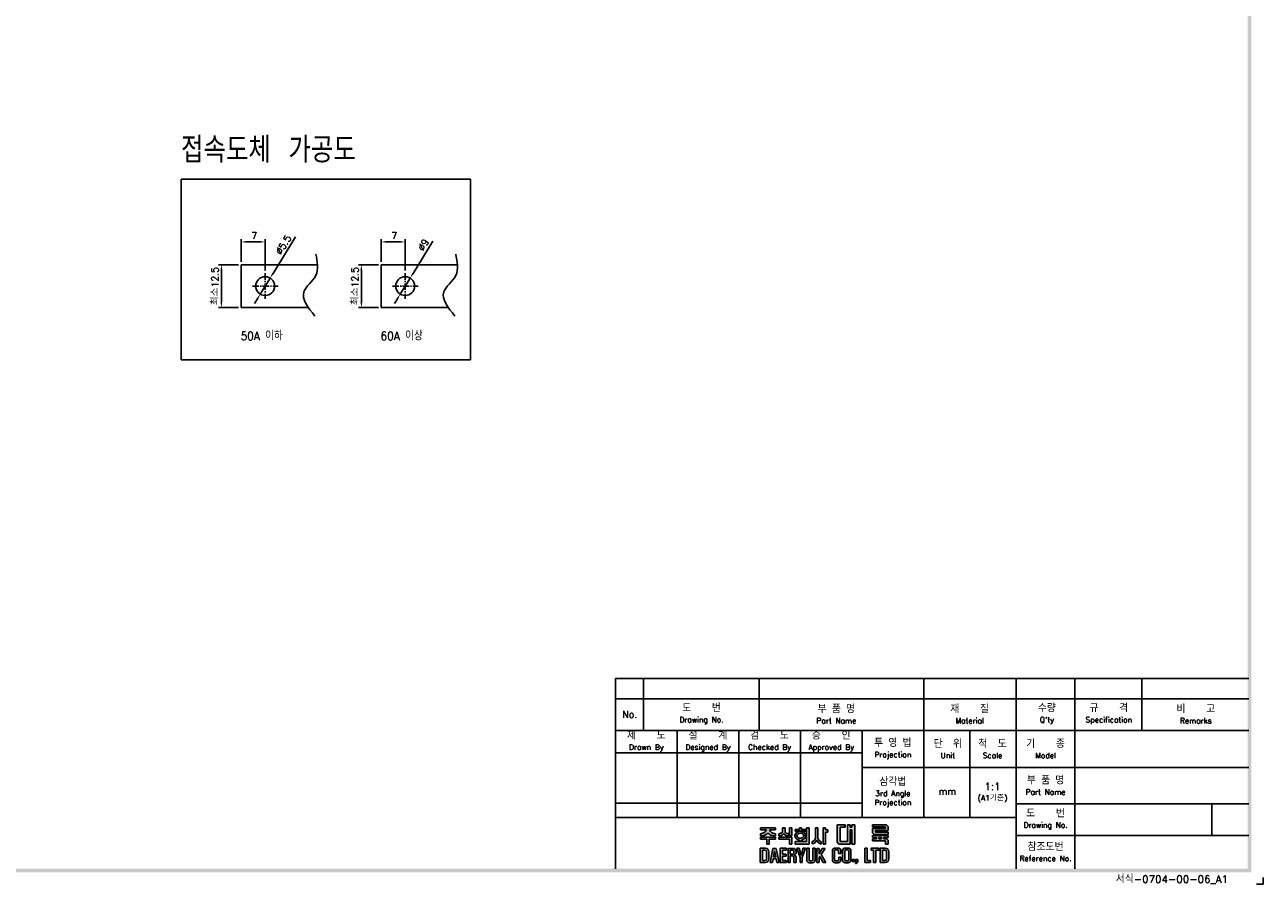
# Model space of a CAD drawing. Extents: x 2148 to 5251, y -907 to 1567.
# Tile 18 of 19: x 4527 to 5251, y 405 to 907. Entities that reach past the tile are written whole.
import ezdxf

# ---------------------------------------------------------------- set-up
doc = ezdxf.new("R2010")
doc.units = 0
doc.header["$LTSCALE"] = 3
doc.header["$MEASUREMENT"] = 0
doc.linetypes.add('CENTER', pattern=[2, 1.25, -0.25, 0.25, -0.25])
doc.layers.get('Defpoints').update_dxf_attribs({"linetype": 'CONTINUOUS'})
for name, color, linetype in [('CENTER', 1, 'CENTER'), ('Device', 7, 'CONTINUOUS'), ('di', 3, 'CONTINUOUS'), ('DIM', 3, 'CONTINUOUS'), ('dimtaxt', 3, 'CONTINUOUS'), ('dwg', 7, 'CONTINUOUS')]:
    doc.layers.add(name, color=color, linetype=linetype)
doc.styles.get("Standard").update_dxf_attribs({"font": 'romans.shx', "height": 3, "bigfont": 'ghs.shx'})
doc.dimstyles.get("Standard").update_dxf_attribs({"dimtxt": 0.18, "dimasz": 0.18, "dimexe": 0.18, "dimexo": 0.0625, "dimgap": 0.09, "dimtad": 0, "dimtih": 1, "dimtoh": 1, "dimdec": 4, "dimzin": 0, "dimdsep": 46, "dimtxsty": 'Standard', "dimcen": 0.09, "dimadec": 0, "dimazin": 0, "dimtfac": 1, "dimtdec": 4, "dimtofl": 0, "dimtmove": 0, "dimatfit": 3, "dimfxl": 0, "dimtolj": 1, "dimtzin": 0, "dimarcsym": 0})

# ---------------------------------------------------------------- blocks, each defined once
blk = doc.blocks.new('*D44')
at = {"layer": 'Defpoints', "color": 0}
for p in [(4642.11, 766.6), (4653.73, 766.6), (4653.73, 741.6)]:
    blk.add_point(p, dxfattribs=at)
at = {"layer": 'DIM', "color": 0, "lineweight": -2}
for p, q in [((4652.13, 766.6), (4640.51, 766.6)), ((4642.11, 744.8), (4642.11, 763.4)), ((4652.13, 741.6), (4640.51, 741.6))]:
    blk.add_line(p, q, dxfattribs=at)
at = {"layer": 'DIM', "color": 0}
for points in [[(4641.58, 763.4), (4642.65, 763.4), (4642.11, 766.6)], [(4641.58, 744.8), (4642.65, 744.8), (4642.11, 741.6)]]:
    blk.add_solid(points, dxfattribs=at)
at = {"layer": 'DIM', "color": 0, "insert": (4638.38, 754.1), "char_height": 4, "attachment_point": 5, "rotation": 90}
blk.add_mtext('\\A1;최소12.5', dxfattribs=at)
blk = doc.blocks.new('*D45')
at = {"layer": 'Defpoints', "color": 0}
for p in [(4667.73, 779.91), (4653.73, 766.6), (4667.73, 761.6)]:
    blk.add_point(p, dxfattribs=at)
at = {"layer": 'DIM', "color": 0, "lineweight": -2}
for p, q in [((4653.73, 768.2), (4653.73, 781.51)), ((4667.73, 763.2), (4667.73, 781.51)), ((4656.93, 779.91), (4664.53, 779.91))]:
    blk.add_line(p, q, dxfattribs=at)
at = {"layer": 'DIM', "color": 0}
for points in [[(4656.93, 780.44), (4656.93, 779.37), (4653.73, 779.91)], [(4664.53, 780.44), (4664.53, 779.37), (4667.73, 779.91)]]:
    blk.add_solid(points, dxfattribs=at)
at = {"layer": 'DIM', "color": 0, "insert": (4661.32, 783.51), "char_height": 4, "attachment_point": 5}
blk.add_mtext('\\A1;7', dxfattribs=at)
blk = doc.blocks.new('*D46')
at = {"layer": 'Defpoints', "color": 0}
for p in [(4670.61, 758.78), (4664.84, 749.41)]:
    blk.add_point(p, dxfattribs=at)
at = {"layer": 'DIM', "color": 0, "lineweight": -2}
for p, q in [((4685.42, 782.8), (4672.29, 761.5)), ((4664.84, 749.41), (4670.61, 758.78)), ((4663.16, 746.69), (4661.48, 743.97))]:
    blk.add_line(p, q, dxfattribs=at)
at = {"layer": 'DIM', "color": 0}
for points in [[(4671.84, 761.78), (4672.74, 761.22), (4670.61, 758.78)], [(4662.71, 746.97), (4663.62, 746.41), (4664.84, 749.41)]]:
    blk.add_solid(points, dxfattribs=at)
at = {"layer": 'DIM', "color": 0, "insert": (4678.36, 778.22), "char_height": 4, "attachment_point": 5, "rotation": 58.35871}
blk.add_mtext('\\A1;%%C5.5', dxfattribs=at)
blk = doc.blocks.new('*D47')
at = {"layer": 'Defpoints', "color": 0}
for p in [(4723.87, 766.6), (4735.48, 766.6), (4735.48, 741.6)]:
    blk.add_point(p, dxfattribs=at)
at = {"layer": 'DIM', "color": 0, "lineweight": -2}
for p, q in [((4733.88, 766.6), (4722.27, 766.6)), ((4723.87, 744.8), (4723.87, 763.4)), ((4733.88, 741.6), (4722.27, 741.6))]:
    blk.add_line(p, q, dxfattribs=at)
at = {"layer": 'DIM', "color": 0}
for points in [[(4723.34, 763.4), (4724.4, 763.4), (4723.87, 766.6)], [(4723.34, 744.8), (4724.4, 744.8), (4723.87, 741.6)]]:
    blk.add_solid(points, dxfattribs=at)
at = {"layer": 'DIM', "color": 0, "insert": (4720.14, 754.1), "char_height": 4, "attachment_point": 5, "rotation": 90}
blk.add_mtext('\\A1;최소12.5', dxfattribs=at)
blk = doc.blocks.new('*D48')
at = {"layer": 'Defpoints', "color": 0}
for p in [(4749.48, 779.91), (4735.48, 766.6), (4749.48, 761.6)]:
    blk.add_point(p, dxfattribs=at)
at = {"layer": 'DIM', "color": 0, "lineweight": -2}
for p, q in [((4735.48, 768.2), (4735.48, 781.51)), ((4749.48, 763.2), (4749.48, 781.51)), ((4738.68, 779.91), (4746.28, 779.91))]:
    blk.add_line(p, q, dxfattribs=at)
at = {"layer": 'DIM', "color": 0}
for points in [[(4738.68, 780.44), (4738.68, 779.37), (4735.48, 779.91)], [(4746.28, 780.44), (4746.28, 779.37), (4749.48, 779.91)]]:
    blk.add_solid(points, dxfattribs=at)
at = {"layer": 'DIM', "color": 0, "insert": (4743.08, 783.51), "char_height": 4, "attachment_point": 5}
blk.add_mtext('\\A1;7', dxfattribs=at)
blk = doc.blocks.new('*D49')
at = {"layer": 'Defpoints', "color": 0}
for p in [(4752.37, 758.78), (4746.6, 749.41)]:
    blk.add_point(p, dxfattribs=at)
at = {"layer": 'DIM', "color": 0, "lineweight": -2}
for p, q in [((4765.62, 780.29), (4754.05, 761.5)), ((4746.6, 749.41), (4752.37, 758.78)), ((4744.92, 746.69), (4743.24, 743.97))]:
    blk.add_line(p, q, dxfattribs=at)
at = {"layer": 'DIM', "color": 0}
for points in [[(4753.59, 761.78), (4754.5, 761.22), (4752.37, 758.78)], [(4744.46, 746.97), (4745.37, 746.41), (4746.6, 749.41)]]:
    blk.add_solid(points, dxfattribs=at)
at = {"layer": 'DIM', "color": 0, "insert": (4760.12, 778.22), "char_height": 4, "attachment_point": 5, "rotation": 58.35871}
blk.add_mtext('\\A1;%%C9', dxfattribs=at)
blk = doc.blocks.new('도면서식 A1')
at = {"layer": 'di', "insert": (780.92, -2.61), "char_height": 2.2, "width": 38.8706, "attachment_point": 4}
blk.add_mtext('서식-0704-00-06_A1', dxfattribs=at)
blk = doc.blocks.new('대륙')
at = {"layer": 'dimtaxt'}
h = blk.add_hatch(color=256, dxfattribs=at)
edge = h.paths.add_edge_path()
edge.add_line((51.99, 12.18), (47.65, 12.18))
edge.add_line((47.65, 12.18), (47.65, 11.59))
edge.add_line((47.65, 11.59), (49.36, 11.59))
edge.add_ellipse((47.48, 11.55), major_axis=(1.89, 0.39), ratio=0.576936, start_angle=268.0794, end_angle=342.4305, ccw=False)
edge.add_line((47.64, 10.44), (47.64, 9.87))
edge.add_ellipse((47.59, 11.36), major_axis=(2.46, 0), ratio=0.608939, start_angle=-88.7913, end_angle=-24.3158)
edge.add_ellipse((52.06, 11.36), major_axis=(-2.46, 0), ratio=0.608939, start_angle=384.3158, end_angle=448.3061)
edge.add_line((51.99, 9.87), (51.99, 10.51))
edge.add_ellipse((52.11, 11.62), major_axis=(-1.91, 0.31), ratio=0.577613, start_angle=17.5125, end_angle=91.8636, ccw=False)
edge.add_line((50.24, 11.59), (51.99, 11.59))
edge.add_line((51.99, 11.59), (51.99, 12.18))
h.paths.add_polyline_path([(52, 9.48), (47.64, 9.48), (47.64, 8.87), (49.46, 8.87), (49.46, 7.49), (50.19, 7.49), (50.19, 8.88), (52, 8.88)])
edge = h.paths.add_edge_path()
edge.add_arc((55.25, 11.18), 0.45, 180, 220.7047, ccw=False)
edge.add_line((54.8, 11.18), (54.8, 12.18))
edge.add_line((54.8, 12.18), (54.06, 12.18))
edge.add_line((54.06, 12.18), (54.06, 11.18))
edge.add_arc((53.61, 11.18), 0.45, 319.2953, 360, ccw=False)
edge.add_spline(control_points=[(53.95, 10.89), (53.94, 10.88), (53.93, 10.87), (53.83, 10.76), (53.7, 10.68), (53.03, 10.51)], knot_values=[3.761053, 3.761053, 3.761053, 3.761053, 3.807132, 3.807132, 4.298097, 4.298097, 4.298097, 4.298097], degree=3, periodic=0)
edge.add_line((53.03, 10.51), (53.03, 9.85))
edge.add_spline(control_points=[(53.03, 9.85), (53.05, 9.85), (53.06, 9.85), (53.74, 9.96), (53.94, 10.08), (54.15, 10.22), (54.2, 10.3), (54.43, 10.6)], knot_values=[3.495949, 3.495949, 3.495949, 3.495949, 3.524444, 3.524444, 4.06832, 4.06832, 4.379503, 4.379503, 4.379503, 4.379503], degree=3, periodic=0)
edge.add_spline(control_points=[(54.43, 10.6), (54.65, 10.3), (54.71, 10.22), (54.92, 10.08), (55.12, 9.96), (55.75, 9.88), (55.78, 9.87), (55.8, 9.86)], knot_values=[3.495949, 3.495949, 3.495949, 3.495949, 3.807132, 3.807132, 4.351008, 4.351008, 4.402945, 4.402945, 4.402945, 4.402945], degree=3, periodic=0)
edge.add_line((55.8, 9.86), (55.8, 10.59))
edge.add_spline(control_points=[(55.8, 10.59), (55.78, 10.59), (55.76, 10.6), (55.19, 10.66), (55.03, 10.75), (54.92, 10.87), (54.91, 10.88), (54.91, 10.89)], knot_values=[3.761053, 3.761053, 3.761053, 3.761053, 3.81299, 3.81299, 4.356866, 4.356866, 4.402945, 4.402945, 4.402945, 4.402945], degree=3, periodic=0)
h.paths.add_polyline_path([(56.82, 9.48), (53.03, 9.48), (53.03, 8.87), (56.1, 8.87), (56.1, 7.49), (56.82, 7.49)])
h.paths.add_polyline_path([(56.82, 12.19), (56.1, 12.19), (56.1, 9.87), (56.82, 9.87)])
h.paths.add_polyline_path([(60.76, 11.76), (59.58, 11.76), (59.58, 12.19), (59.05, 12.19), (59.05, 11.76), (57.74, 11.76), (57.74, 11.21), (60.76, 11.21)])
edge = h.paths.add_edge_path()
edge.add_ellipse((59.26, 9.92), major_axis=(-1.56, 0), ratio=0.830145, start_angle=101.7462, end_angle=265.4383)
edge.add_line((59.38, 11.21), (59.13, 11.21))
edge.add_ellipse((59.26, 9.92), major_axis=(1.56, 0), ratio=0.830145, start_angle=94.5617, end_angle=259.6787)
edge.add_line((58.98, 8.65), (58.98, 8.2))
edge.add_line((58.98, 8.2), (59.58, 8.2))
edge.add_line((59.58, 8.2), (59.58, 8.65))
edge = h.paths.add_edge_path(flags=16)
edge.add_spline(control_points=[(60.26, 9.92), (60.26, 10.03), (60.22, 10.15), (60.06, 10.37), (59.93, 10.48), (59.59, 10.63), (59.39, 10.66), (58.99, 10.64), (58.8, 10.59), (58.5, 10.41), (58.39, 10.3), (58.27, 10.07), (58.25, 9.96), (58.28, 9.73), (58.34, 9.62), (58.54, 9.4), (58.69, 9.3), (59.06, 9.19), (59.26, 9.17), (59.65, 9.23), (59.83, 9.31), (60.09, 9.5), (60.18, 9.62), (60.25, 9.8), (60.26, 9.86), (60.26, 9.92)], knot_values=[0, 0, 0, 0, 0.543876, 0.543876, 1.087752, 1.087752, 1.631628, 1.631628, 2.175504, 2.175504, 2.71938, 2.71938, 3.263256, 3.263256, 3.807132, 3.807132, 4.351008, 4.351008, 4.894884, 4.894884, 5.43876, 5.43876, 5.982636, 5.982636, 6.283185, 6.283185, 6.283185, 6.283185], degree=3, periodic=0)
for points in [[(61.83, 12.19), (61.11, 12.19), (61.11, 8.2), (57.74, 8.2), (57.74, 7.47), (61.11, 7.47), (61.83, 7.47)], [(70.89, 12.38), (72.38, 12.38), (72.38, 13.12), (70.01, 13.12), (70.01, 8), (70.53, 7.49), (73.84, 7.49), (73.84, 11.66), (74.29, 11.66), (74.29, 7.49), (75.14, 7.49), (75.14, 13.12), (74.29, 13.12), (74.29, 12.42), (73.84, 12.42), (73.84, 13.12), (73.01, 13.12), (73.01, 8.23), (70.89, 8.23)]]:
    blk.add_hatch(color=256, dxfattribs=at).paths.add_polyline_path(points)
h = blk.add_hatch(color=256, dxfattribs=at)
edge = h.paths.add_edge_path()
edge.add_line((64.41, 12.18), (63.7, 12.18))
edge.add_line((63.7, 12.18), (63.7, 9.23))
edge.add_ellipse((62.86, 9.12), major_axis=(0.66, 0.841), ratio=0.672815, start_angle=218.7862, end_angle=304.0863, ccw=False)
edge.add_line((62.7, 8.19), (62.7, 7.51))
edge.add_ellipse((63.11, 8.54), major_axis=(0.964, 0.919), ratio=0.540942, start_angle=220.7961, end_angle=301.7505)
edge.add_ellipse((64.93, 8.53), major_axis=(-0.866, 0.919), ratio=0.569913, start_angle=58.7442, end_angle=145.288)
edge.add_line((65.35, 7.49), (65.35, 8.17))
edge.add_ellipse((65.18, 9.26), major_axis=(-0.67, 1.07), ratio=0.576723, start_angle=74.3826, end_angle=142.9847, ccw=False)
edge.add_line((64.41, 9.18), (64.41, 12.18))
h.paths.add_polyline_path([(66.65, 10.99), (67.26, 10.99), (67.26, 11.63), (66.64, 11.63), (66.64, 12.18), (65.92, 12.18), (65.92, 7.49), (66.65, 7.49)])
h = blk.add_hatch(color=256, dxfattribs=at)
h.paths.add_polyline_path([(84.17, 12.56), (84.17, 11.99), (80.38, 11.99), (80.38, 10.74), (80.81, 10.32), (84.92, 10.32), (84.92, 10.92), (81.19, 10.92), (81.19, 11.44), (84.92, 11.44), (84.92, 12.6), (84.39, 13.12), (80.36, 13.12), (80.36, 12.56)])
h.paths.add_polyline_path([(83.7, 9.41), (84.92, 9.41), (84.92, 9.97), (80.36, 9.97), (80.36, 9.41), (81.48, 9.41), (81.48, 9.04), (80.35, 9.04), (80.35, 8.42), (84.18, 8.42), (84.18, 7.49), (84.92, 7.49), (84.92, 8.64), (84.52, 9.04), (83.7, 9.04)])
h.paths.add_polyline_path([(83, 9.41), (82.23, 9.41), (82.23, 9.04), (83, 9.04)], flags=17)
h = blk.add_hatch(color=256, dxfattribs=at)
h.paths.add_polyline_path([(47.58, 6.25), (47.58, 2.12), (49.06, 2.12, 0.414214), (50.06, 3.12), (50.06, 5.25, 0.414214), (49.06, 6.25)])
h.paths.add_polyline_path([(48.9, 5.73, -0.414214), (49.4, 5.23), (49.4, 3.16, -0.414214), (48.9, 2.66), (48.23, 2.66), (48.23, 5.73)], flags=16)
h.paths.add_polyline_path([(50.42, 2.11), (51.1, 2.11), (51.31, 3.17), (52.21, 3.17), (52.42, 2.11), (53.1, 2.11), (52.25, 6.23), (51.27, 6.23)])
h.paths.add_polyline_path([(51.77, 5.49), (52.09, 3.74), (51.43, 3.74)], flags=16)
h.paths.add_polyline_path([(53.4, 2.11), (55.25, 2.11), (55.25, 2.66), (54.07, 2.66), (54.07, 3.99), (55.15, 3.99), (55.15, 4.52), (54.06, 4.52), (54.06, 5.7), (55.21, 5.7), (55.21, 6.25), (53.4, 6.25)])
h.paths.add_polyline_path([(55.67, 2.12), (56.33, 2.12), (56.33, 4.05), (56.93, 4.05, -0.414214), (57.33, 3.65), (57.33, 2.12), (58.02, 2.12), (58.02, 3.65, 0.276846), (57.45, 4.24, 0.25864), (58.02, 4.77), (58.02, 5.43, 0.414214), (57.22, 6.23), (55.67, 6.23)])
h.paths.add_polyline_path([(56.33, 5.71), (57.04, 5.71, -0.414214), (57.34, 5.41), (57.34, 4.86, -0.414214), (57.04, 4.56), (56.33, 4.56)], flags=16)
h.paths.add_polyline_path([(59.2, 3.57), (59.2, 2.11), (59.85, 2.11), (59.85, 3.58), (60.8, 6.24), (60.13, 6.24), (59.53, 4.27), (58.97, 6.24), (58.28, 6.24)])
h.paths.add_polyline_path([(61.13, 2.78, 0.414214), (61.88, 2.03), (62.85, 2.03, 0.414214), (63.6, 2.78), (63.6, 6.24), (62.93, 6.24), (62.93, 2.84, -0.414214), (62.68, 2.59), (62.07, 2.59, -0.414214), (61.82, 2.84), (61.82, 6.24), (61.13, 6.24)])
h.paths.add_polyline_path([(64.11, 2.12), (64.77, 2.12), (64.77, 3.42), (64.98, 3.87), (65.9, 2.12), (66.68, 2.12), (65.38, 4.46), (66.48, 6.23), (65.69, 6.23), (64.76, 4.66), (64.76, 6.23), (64.11, 6.23)])
h.paths.add_polyline_path([(68.62, 2.84, 0.414214), (69.42, 2.04), (70.32, 2.04, 0.414214), (71.12, 2.84), (71.12, 3.62), (70.47, 3.62), (70.47, 2.85, -0.414214), (70.17, 2.55), (69.58, 2.55, -0.414214), (69.28, 2.85), (69.28, 5.49, -0.414214), (69.58, 5.79), (70.16, 5.79, -0.414214), (70.46, 5.49), (70.46, 4.76), (71.12, 4.76), (71.12, 5.52, 0.414214), (70.32, 6.32), (69.42, 6.32, 0.414214), (68.62, 5.52)])
h.paths.add_polyline_path([(71.57, 2.84, 0.414214), (72.37, 2.04), (73.25, 2.04, 0.414214), (74.05, 2.84), (74.05, 5.52, 0.414214), (73.25, 6.32), (72.37, 6.32, 0.414214), (71.57, 5.52)])
h.paths.add_polyline_path([(72.23, 5.5, -0.414214), (72.53, 5.8), (73.09, 5.8, -0.414214), (73.39, 5.5), (73.39, 2.85, -0.414214), (73.09, 2.55), (72.53, 2.55, -0.414214), (72.23, 2.85)], flags=16)
h.paths.add_polyline_path([(74.42, 2.34), (75.05, 2.34), (75.05, 2.98), (74.42, 2.98)])
h.paths.add_polyline_path([(75.76, 2.34, -0.316213), (75.39, 2.07), (75.39, 1.77, 0.409412), (76.08, 2.47), (76.08, 2.98), (75.39, 2.98), (75.39, 2.34)])
h.paths.add_polyline_path([(78.08, 2.12), (79.79, 2.12), (79.79, 2.67), (78.75, 2.67), (78.75, 6.24), (78.08, 6.24)])
h.paths.add_polyline_path([(80.68, 2.12), (81.35, 2.12), (81.35, 5.7), (82.27, 5.7), (82.27, 6.24), (79.92, 6.24), (79.92, 5.7), (80.68, 5.7)])
h.paths.add_polyline_path([(82.59, 2.13), (84.07, 2.13, 0.414214), (85.07, 3.13), (85.07, 5.24, 0.414214), (84.07, 6.24), (82.59, 6.24)])
h.paths.add_polyline_path([(83.24, 5.73), (83.9, 5.73, -0.414214), (84.4, 5.23), (84.4, 3.15, -0.414214), (83.9, 2.65), (83.24, 2.65)], flags=16)
for p, q in [((47.65, 12.18), (51.99, 12.18)), ((47.65, 12.18), (47.65, 11.59)), ((47.65, 11.59), (49.36, 11.59)), ((51.99, 11.59), (50.24, 11.59)), ((51.99, 12.18), (51.99, 11.59)), ((54.06, 12.18), (54.8, 12.18)), ((54.06, 12.18), (54.06, 11.18)), ((54.8, 12.18), (54.8, 11.18)), ((56.82, 12.19), (56.1, 12.19)), ((56.1, 12.19), (56.1, 9.87)), ((56.82, 12.19), (56.82, 9.87)), ((57.74, 11.76), (59.05, 11.76)), ((57.74, 11.21), (57.74, 11.76)), ((60.76, 11.21), (57.74, 11.21)), ((59.05, 11.76), (59.05, 12.19)), ((59.05, 12.19), (59.58, 12.19)), ((59.58, 12.19), (59.58, 11.76)), ((59.58, 11.76), (60.76, 11.76)), ((60.76, 11.76), (60.76, 11.21)), ((61.11, 12.19), (61.11, 8.2)), ((61.83, 12.19), (61.11, 12.19)), ((61.83, 7.47), (61.83, 12.19)), ((63.7, 12.18), (64.41, 12.18)), ((63.7, 12.18), (63.7, 9.23)), ((64.41, 12.18), (64.41, 9.18)), ((65.92, 7.49), (65.92, 12.18)), ((65.92, 12.18), (66.64, 12.18)), ((66.64, 12.18), (66.64, 11.63)), ((66.64, 11.63), (67.26, 11.63)), ((66.65, 10.99), (66.65, 7.49)), ((67.26, 10.99), (66.65, 10.99)), ((67.26, 11.63), (67.26, 10.99)), ((70.01, 13.12), (70.01, 8)), ((70.01, 13.12), (72.38, 13.12)), ((70.89, 12.38), (70.89, 8.23)), ((70.89, 12.38), (72.38, 12.38)), ((72.38, 13.12), (72.38, 12.38)), ((73.01, 13.12), (73.01, 8.23)), ((73.01, 13.12), (73.84, 13.12)), ((73.84, 13.12), (73.84, 12.42)), ((73.84, 12.42), (74.29, 12.42)), ((73.84, 11.66), (73.84, 7.49)), ((73.84, 11.66), (74.29, 11.66)), ((74.29, 13.12), (75.14, 13.12)), ((74.29, 13.12), (74.29, 12.42)), ((74.29, 11.66), (74.29, 7.49)), ((75.14, 13.12), (75.14, 7.49)), ((80.36, 13.12), (84.39, 13.12)), ((80.36, 12.56), (80.36, 13.12)), ((80.36, 12.56), (84.17, 12.56)), ((80.38, 11.99), (84.17, 11.99)), ((80.38, 11.99), (80.38, 10.74)), ((81.19, 11.44), (84.92, 11.44)), ((81.19, 11.44), (81.19, 10.92)), ((81.19, 10.92), (84.92, 10.92)), ((84.17, 12.56), (84.17, 11.99)), ((84.92, 12.6), (84.39, 13.12)), ((84.92, 12.6), (84.92, 11.44)), ((84.92, 10.92), (84.92, 10.32)), ((47.64, 10.44), (47.64, 9.87)), ((47.64, 9.48), (52, 9.48)), ((47.64, 8.87), (47.64, 9.48)), ((49.46, 8.87), (47.64, 8.87)), ((49.46, 7.49), (49.46, 8.87)), ((50.19, 7.49), (49.46, 7.49)), ((50.19, 8.88), (50.19, 7.49)), ((52, 8.88), (50.19, 8.88)), ((51.99, 10.51), (51.99, 9.87)), ((52, 9.48), (52, 8.88)), ((53.03, 9.85), (53.03, 10.51)), ((53.03, 9.48), (56.82, 9.48)), ((53.03, 8.87), (53.03, 9.48)), ((56.1, 8.87), (53.03, 8.87)), ((55.8, 9.86), (55.8, 10.59)), ((56.82, 9.87), (56.1, 9.87)), ((56.1, 7.49), (56.1, 8.87)), ((56.82, 7.49), (56.1, 7.49)), ((56.82, 9.48), (56.82, 7.49)), ((57.74, 8.2), (61.11, 8.2)), ((57.74, 7.47), (57.74, 8.2)), ((61.11, 7.47), (57.74, 7.47)), ((58.98, 8.2), (58.98, 8.65)), ((59.58, 8.65), (59.58, 8.2)), ((61.11, 7.47), (61.83, 7.47)), ((62.7, 7.51), (62.7, 8.19)), ((65.35, 7.49), (65.35, 8.17)), ((66.65, 7.49), (65.92, 7.49)), ((70.53, 7.49), (70.01, 8)), ((73.84, 7.49), (70.53, 7.49)), ((73.01, 8.23), (70.89, 8.23)), ((75.14, 7.49), (74.29, 7.49)), ((80.35, 9.04), (81.48, 9.04)), ((80.35, 9.04), (80.35, 8.42)), ((80.35, 8.42), (84.18, 8.42)), ((80.36, 9.97), (84.92, 9.97)), ((80.36, 9.97), (80.36, 9.41)), ((80.36, 9.41), (81.48, 9.41)), ((80.81, 10.32), (80.38, 10.74)), ((80.81, 10.32), (84.92, 10.32)), ((81.48, 9.41), (81.48, 9.04)), ((82.23, 9.41), (83, 9.41)), ((82.23, 9.41), (82.23, 9.04)), ((82.23, 9.04), (83, 9.04)), ((83, 9.41), (83, 9.04)), ((83.7, 9.41), (84.92, 9.41)), ((83.7, 9.41), (83.7, 9.04)), ((83.7, 9.04), (84.52, 9.04)), ((84.18, 8.42), (84.18, 7.49)), ((84.92, 7.49), (84.18, 7.49)), ((84.92, 8.64), (84.52, 9.04)), ((84.92, 9.97), (84.92, 9.41)), ((84.92, 8.64), (84.92, 7.49)), ((47.58, 6.25), (47.58, 2.12)), ((47.58, 6.25), (49.06, 6.25)), ((48.23, 5.73), (48.23, 2.66)), ((48.9, 5.73), (48.23, 5.73)), ((49.4, 3.16), (49.4, 5.23)), ((50.06, 5.25), (50.06, 3.12)), ((51.27, 6.23), (50.42, 2.11)), ((52.25, 6.23), (51.27, 6.23)), ((51.77, 5.49), (51.43, 3.74)), ((51.43, 3.74), (52.09, 3.74)), ((52.09, 3.74), (51.77, 5.49)), ((53.1, 2.11), (52.25, 6.23)), ((55.21, 6.25), (53.4, 6.25)), ((53.4, 6.25), (53.4, 2.11)), ((54.06, 5.7), (55.21, 5.7)), ((54.06, 4.52), (54.06, 5.7)), ((55.15, 4.52), (54.06, 4.52)), ((54.07, 3.99), (55.15, 3.99)), ((54.07, 2.66), (54.07, 3.99)), ((55.15, 3.99), (55.15, 4.52)), ((55.21, 5.7), (55.21, 6.25)), ((55.67, 6.23), (55.67, 2.12)), ((57.22, 6.23), (55.67, 6.23)), ((56.33, 5.71), (56.33, 4.56)), ((57.04, 5.71), (56.33, 5.71)), ((56.33, 4.56), (57.04, 4.56)), ((56.33, 2.12), (56.33, 4.05)), ((56.33, 4.05), (56.93, 4.05)), ((57.33, 3.65), (57.33, 2.12)), ((57.34, 4.86), (57.34, 5.41)), ((58.02, 4.77), (58.02, 5.43)), ((58.02, 2.12), (58.02, 3.65)), ((58.97, 6.24), (58.28, 6.24)), ((58.28, 6.24), (59.2, 3.57)), ((59.53, 4.27), (58.97, 6.24)), ((60.13, 6.24), (59.53, 4.27)), ((59.85, 3.58), (60.8, 6.24)), ((60.8, 6.24), (60.13, 6.24)), ((61.13, 6.24), (61.13, 2.78)), ((61.82, 6.24), (61.13, 6.24)), ((61.82, 2.84), (61.82, 6.24)), ((62.93, 2.84), (62.93, 6.24)), ((62.93, 6.24), (63.6, 6.24)), ((63.6, 6.24), (63.6, 2.78)), ((64.11, 2.12), (64.11, 6.23)), ((64.11, 6.23), (64.76, 6.23)), ((64.76, 4.66), (65.69, 6.23)), ((64.76, 6.23), (64.76, 4.66)), ((64.98, 3.87), (64.77, 3.42)), ((65.9, 2.12), (64.98, 3.87)), ((66.48, 6.23), (65.38, 4.46)), ((65.38, 4.46), (66.68, 2.12)), ((65.69, 6.23), (66.48, 6.23)), ((68.62, 2.84), (68.62, 5.52)), ((69.28, 5.49), (69.28, 2.85)), ((70.32, 6.32), (69.42, 6.32)), ((70.16, 5.79), (69.58, 5.79)), ((70.46, 4.76), (70.46, 5.49)), ((71.12, 4.76), (70.46, 4.76)), ((70.47, 3.62), (70.47, 2.85)), ((71.12, 3.62), (70.47, 3.62)), ((71.12, 5.52), (71.12, 4.76)), ((71.12, 2.84), (71.12, 3.62)), ((71.57, 2.84), (71.57, 5.52)), ((72.23, 5.5), (72.23, 2.85)), ((73.25, 6.32), (72.37, 6.32)), ((73.09, 5.8), (72.53, 5.8)), ((73.39, 2.85), (73.39, 5.5)), ((74.05, 5.52), (74.05, 2.84)), ((78.08, 6.24), (78.08, 2.12)), ((78.75, 6.24), (78.08, 6.24)), ((78.75, 2.67), (78.75, 6.24)), ((82.27, 6.24), (79.92, 6.24)), ((79.92, 6.24), (79.92, 5.7)), ((79.92, 5.7), (80.68, 5.7)), ((80.68, 5.7), (80.68, 2.12)), ((81.35, 2.12), (81.35, 5.7)), ((81.35, 5.7), (82.27, 5.7)), ((82.27, 5.7), (82.27, 6.24)), ((82.59, 6.24), (82.59, 2.13)), ((84.07, 6.24), (82.59, 6.24)), ((83.24, 2.65), (83.24, 5.73)), ((83.24, 5.73), (83.9, 5.73)), ((84.4, 3.15), (84.4, 5.23)), ((85.07, 3.13), (85.07, 5.24)), ((47.58, 2.12), (49.06, 2.12)), ((48.23, 2.66), (48.9, 2.66)), ((50.42, 2.11), (51.1, 2.11)), ((51.1, 2.11), (51.31, 3.17)), ((51.31, 3.17), (52.21, 3.17)), ((52.21, 3.17), (52.42, 2.11)), ((52.42, 2.11), (53.1, 2.11)), ((53.4, 2.11), (55.25, 2.11)), ((55.25, 2.66), (54.07, 2.66)), ((55.25, 2.11), (55.25, 2.66)), ((55.67, 2.12), (56.33, 2.12)), ((57.33, 2.12), (58.02, 2.12)), ((59.2, 3.57), (59.2, 2.11)), ((59.2, 2.11), (59.85, 2.11)), ((59.85, 2.11), (59.85, 3.58)), ((62.85, 2.03), (61.88, 2.03)), ((62.68, 2.59), (62.07, 2.59)), ((64.77, 2.12), (64.11, 2.12)), ((64.77, 3.42), (64.77, 2.12)), ((66.68, 2.12), (65.9, 2.12)), ((70.32, 2.04), (69.42, 2.04)), ((70.17, 2.55), (69.58, 2.55)), ((73.25, 2.04), (72.37, 2.04)), ((73.09, 2.55), (72.53, 2.55)), ((74.42, 2.98), (74.42, 2.34)), ((75.05, 2.98), (74.42, 2.98)), ((75.05, 2.34), (74.42, 2.34)), ((75.05, 2.98), (75.05, 2.34)), ((75.39, 2.98), (75.39, 2.34)), ((76.08, 2.98), (75.39, 2.98)), ((75.76, 2.34), (75.39, 2.34)), ((75.39, 2.07), (75.39, 1.77)), ((76.08, 2.98), (76.08, 2.47)), ((78.08, 2.12), (79.79, 2.12)), ((79.79, 2.67), (78.75, 2.67)), ((79.79, 2.12), (79.79, 2.67)), ((80.68, 2.12), (81.35, 2.12)), ((82.59, 2.13), (84.07, 2.13)), ((83.9, 2.65), (83.24, 2.65))]:
    blk.add_line(p, q, dxfattribs=at)
for centre, radius, start, end in [((53.61, 11.18), 0.45, 319.2953, 360), ((55.25, 11.18), 0.45, 180, 220.7047), ((48.9, 5.23), 0.5, 0, 90), ((49.06, 5.25), 1, 0, 90), ((57.22, 4.85), 0.8, 270, 270), ((56.93, 3.65), 0.4, 0, 90), ((57.04, 5.41), 0.3, 0, 90), ((57.04, 4.86), 0.3, 270, 0), ((57.22, 5.43), 0.8, 0, 90), ((57.26, 5.02), 0.8, 283.6828, 341.6876), ((57.24, 3.47), 0.8, 12.921, 74.819), ((69.42, 5.52), 0.8, 90, 180), ((69.58, 5.49), 0.3, 90, 180), ((70.16, 5.49), 0.3, 0, 90), ((70.32, 5.52), 0.8, 0, 90), ((72.37, 5.52), 0.8, 90, 180), ((72.53, 5.5), 0.3, 90, 180), ((73.09, 5.5), 0.3, 0, 90), ((73.25, 5.52), 0.8, 0, 90), ((83.9, 5.23), 0.5, 0, 90), ((84.07, 5.24), 1, 0, 90), ((48.9, 3.16), 0.5, 270, 0), ((49.06, 3.12), 1, 270, 0), ((61.88, 2.78), 0.75, 180, 270), ((62.07, 2.84), 0.25, 180, 270), ((62.68, 2.84), 0.25, 270, 0), ((62.85, 2.78), 0.75, 270, 0), ((69.42, 2.84), 0.8, 180, 270), ((69.58, 2.85), 0.3, 180, 270), ((70.17, 2.85), 0.3, 270, 0), ((70.32, 2.84), 0.8, 270, 0), ((72.37, 2.84), 0.8, 180, 270), ((72.53, 2.85), 0.3, 180, 270), ((73.09, 2.85), 0.3, 270, 0), ((73.25, 2.84), 0.8, 270, 0), ((75.38, 2.47), 0.7, 270.9408, 0), ((75.38, 2.47), 0.4, 271.6466, 341.8371), ((83.9, 3.15), 0.5, 270, 0), ((84.07, 3.13), 1, 270, 0)]:
    blk.add_arc(centre, radius, start, end, dxfattribs=at)
for centre, major_axis, ratio, start_param, end_param in [((47.48, 11.55), (1.89, 0.39), 0.576936, 4.678869, 5.97654), ((59.26, 9.92), (1.56, 0), 0.830145, 1.650413, 4.532248), ((59.26, 9.92), (-1.56, 0), 0.830145, 1.775806, 4.632772), ((47.59, 11.36), (-2.46, 0), 0.608939, 1.591893, 2.717202), ((62.86, 9.12), (0.66, 0.841), 0.672815, 3.81854, 5.307307), ((63.11, 8.54), (0.964, 0.919), 0.540942, 3.853619, 5.26654)]:
    blk.add_ellipse(centre, major_axis=major_axis, ratio=ratio, start_param=start_param, end_param=end_param, dxfattribs=at)
at = {"layer": 'dimtaxt', "extrusion": (0, 0, -1)}
for centre, major_axis, ratio, start_param, end_param in [((52.11, 11.62), (-1.91, 0.31), 0.577613, 4.679864, 5.977535), ((52.06, 11.36), (-2.46, 0), 0.608939, -1.541231, -0.42439), ((64.93, 8.53), (-0.866, 0.919), 0.569913, 3.747431, 5.257905), ((65.18, 9.26), (-0.67, 1.07), 0.576723, 3.787632, 4.984965)]:
    blk.add_ellipse(centre, major_axis=major_axis, ratio=ratio, start_param=start_param, end_param=end_param, dxfattribs=at)
at = {"layer": 'dimtaxt'}
for points, knots in [([(53.95, 10.89), (53.94, 10.88), (53.93, 10.87), (53.83, 10.76), (53.7, 10.68), (53.03, 10.51)], [3.7610527, 3.7610527, 3.7610527, 3.7610527, 3.8071317, 3.8071317, 4.2980967, 4.2980967, 4.2980967, 4.2980967]), ([(54.91, 10.89), (54.91, 10.88), (54.92, 10.87), (55.03, 10.75), (55.19, 10.66), (55.76, 10.6), (55.78, 10.59), (55.8, 10.59)], [3.7610527, 3.7610527, 3.7610527, 3.7610527, 3.8071317, 3.8071317, 4.3510077, 4.3510077, 4.4029453, 4.4029453, 4.4029453, 4.4029453]), ([(54.43, 10.6), (54.2, 10.3), (54.15, 10.22), (53.94, 10.08), (53.74, 9.96), (53.06, 9.85), (53.05, 9.85), (53.03, 9.85)], [3.4959493, 3.4959493, 3.4959493, 3.4959493, 3.8071317, 3.8071317, 4.3510077, 4.3510077, 4.3795026, 4.3795026, 4.3795026, 4.3795026]), ([(54.43, 10.6), (54.65, 10.3), (54.71, 10.22), (54.92, 10.08), (55.12, 9.96), (55.75, 9.88), (55.78, 9.87), (55.8, 9.86)], [3.4959493, 3.4959493, 3.4959493, 3.4959493, 3.8071317, 3.8071317, 4.3510077, 4.3510077, 4.4029453, 4.4029453, 4.4029453, 4.4029453]), ([(60.26, 9.92), (60.26, 10.03), (60.22, 10.15), (60.06, 10.37), (59.93, 10.48), (59.59, 10.63), (59.39, 10.66), (58.99, 10.64), (58.8, 10.59), (58.5, 10.41), (58.39, 10.3), (58.27, 10.07), (58.25, 9.96), (58.28, 9.73), (58.34, 9.62), (58.54, 9.4), (58.69, 9.3), (59.06, 9.19), (59.26, 9.17), (59.65, 9.23), (59.83, 9.31), (60.09, 9.5), (60.18, 9.62), (60.25, 9.8), (60.26, 9.86), (60.26, 9.92)], [0, 0, 0, 0, 0.543876, 0.543876, 1.087752, 1.087752, 1.631628, 1.631628, 2.175504, 2.175504, 2.71938, 2.71938, 3.263256, 3.263256, 3.807132, 3.807132, 4.351008, 4.351008, 4.894884, 4.894884, 5.43876, 5.43876, 5.982636, 5.982636, 6.283185, 6.283185, 6.283185, 6.283185])]:
    blk.add_open_spline(points, degree=3, knots=knots, dxfattribs=at)

msp = doc.modelspace()

# ---------------------------------------------------------------- linework, layer by layer
at = {"layer": 'CENTER'}
for p, q in [((4667.7264, 761.59614), (4667.7264, 746.59614)), ((4749.4828, 761.59614), (4749.4828, 746.59614)), ((4660.2264, 754.09614), (4675.2264, 754.09614)), ((4741.9828, 754.09614), (4756.9828, 754.09614))]:
    msp.add_line(p, q, dxfattribs=at)
at = {"layer": 'Device', "color": 7, "linetype": 'Continuous'}
for p, q in [((4653.7264, 766.59614), (4698.25604, 766.59614)), ((4653.7264, 766.59614), (4653.7264, 741.59614)), ((4735.4828, 766.59614), (4780.01245, 766.59614)), ((4735.4828, 766.59614), (4735.4828, 741.59614)), ((4653.7264, 741.59614), (4692.91023, 741.59614)), ((4735.4828, 741.59614), (4774.66664, 741.59614))]:
    msp.add_line(p, q, dxfattribs=at)
for centre in [(4667.7264, 754.09614), (4749.4828, 754.09614)]:
    msp.add_circle(centre, 5.5, dxfattribs=at)
at = {"layer": 'di'}
for p in [(5250.63308, 408.70121), (5246.63308, 404.70121)]:
    msp.add_line(p, (5250.63308, 404.70121), dxfattribs=at)
msp.add_lwpolyline([(4618.70213, 816.54253), (4787.60208, 816.54253), (4787.60208, 711.0328), (4618.70213, 711.0328)], close=True, dxfattribs=at)
at = {"layer": 'DIM'}
for points in [[(4697.24848, 772.80212), (4697.24848, 760.25691), (4690.27625, 750.67376), (4696.72556, 736.56041)], [(4779.00489, 772.80212), (4779.00489, 760.25691), (4772.03265, 750.67376), (4778.48197, 736.56041)]]:
    msp.add_spline(points, degree=3, dxfattribs=at)
at = {"layer": 'dimtaxt'}
for p, q in [((5242.30437, 524.90874), (4872.30437, 524.90874)), ((4872.30437, 524.90874), (4872.30437, 413.70121)), ((4888.74929, 494.86953), (4888.74929, 524.86953)), ((4956.30437, 494.90874), (4956.30437, 524.90874)), ((5052.30437, 494.90874), (5052.30437, 524.90874)), ((5106.30437, 494.90874), (5106.30437, 524.90874)), ((5140.68685, 494.90874), (5140.68685, 524.90874)), ((5179.76883, 494.90874), (5179.76883, 524.90874)), ((5242.30437, 512.90874), (4872.30437, 512.90874)), ((4908.30437, 443.66352), (4908.30437, 494.57661)), ((4944.30437, 443.66352), (4944.30437, 494.57661)), ((4980.30437, 443.66352), (4980.30437, 494.57661)), ((5016.30437, 443.66352), (5016.30437, 494.57661)), ((5052.30437, 443.66352), (5052.30437, 494.57661)), ((5079.30437, 443.66352), (5079.30437, 494.57661)), ((5106.30437, 413.62758), (5106.30437, 494.57661)), ((5140.68685, 413.62758), (5140.68685, 494.57661)), ((5016.30437, 481.52637), (4872.38714, 481.52637)), ((5242.30437, 472.85074), (5016.30437, 472.85074)), ((5016.30437, 452.11347), (4872.43189, 452.11347)), ((5242.30437, 451.63474), (5106.30437, 451.63474)), ((5220.68685, 433.1573), (5220.68685, 451.63474)), ((5106.30437, 443.66352), (4872.30437, 443.66352)), ((5242.30437, 433.1573), (5106.30437, 433.1573))]:
    msp.add_line(p, q, dxfattribs=at)
at = {"layer": 'dwg'}
msp.add_line((5242.30437, 494.57661), (4872.30437, 494.57661), dxfattribs=at)
for points in [[(5243.63308, 1559.70121), (5241.63308, 1557.70121), (5243.63308, 411.70121), (5241.63308, 413.70121)], [(4872.63308, 494.87661), (4872.63308, 494.27661), (5241.80437, 494.87661), (5241.80437, 494.27661)], [(5243.63308, 411.70121), (5241.63308, 413.70121), (3611.63308, 411.70121), (3613.63308, 413.70121)]]:
    msp.add_trace(points, dxfattribs=at)

# ---------------------------------------------------------------- block references
at = {"layer": 'di', "xscale": 2, "yscale": 2, "zscale": 2}
msp.add_blockref('대륙', (4861.7354, 413.20383), dxfattribs=at)
at = {"layer": 'dwg', "xscale": 2, "yscale": 2, "zscale": 2}
msp.add_blockref('도면서식 A1', (3602.63308, 412.70121), dxfattribs=at)

# ---------------------------------------------------------------- texts
at = {"layer": 'di', "width": 0.9}
for s, p in [('50A 이하', (4653.40186, 722.4719)), ('60A 이상', (4735.15826, 722.4719))]:
    msp.add_text(s, height=5, dxfattribs=at).set_placement(p)
at = {"layer": 'di'}
for s, insert, char_height, width, attachment_point in [('{\\Fromans,hgs|c129;접속도체 가공도}', (4618.58326, 841.15607), 15, 163.8589681, 1), ('No.', (4880.69119, 503.97541), 4, 16.1162092, 5), ('{\\H1.1x;도    번\\P\\H0.72727x;Drawing No.}', (4922.52683, 503.97541), 4, 67.5550747, 5), ('{\\H1.1x;부 품 명\\P\\H0.72727x;Part Name}', (5001.30437, 503.90874), 4, 90, 5), ('{\\H1.1x;재    질\\P\\H0.72727x;Material}', (5079.14707, 503.90874), 4, 55.081977, 5), ("{\\H1.1x;수량\\P\\H0.72727x;Q'ty}", (5124.24612, 503.90874), 4, 18.918023, 5), ('{\\H1.1x;규    격\\P\\H0.72727x;Specification}', (5160.45632, 503.90874), 4, 54, 5), ('{\\H1.1x;비    고\\P\\H0.72727x;Remarks}', (5211.25694, 503.90874), 4, 78, 5), ('{\\H1.1x;제    도\\P\\H0.72727x;Drawn By}', (4890.30437, 487.90149), 4, 36, 5), ('{\\H1.1x;설    계}\\P{\\H0.8x;Designed By}', (4926.30437, 487.90149), 4, 36, 5), ('{\\H1.1x;검    도\\P\\H0.72727x;Checked By}', (4962.30437, 487.90149), 4, 36, 5), ('승    인\\P{\\H0.72727x;Approved By}', (4998.30437, 487.90149), 4.4, 36, 5), ('투 영 법\\P{\\H0.72727x;Projection}', (5034.30437, 483.56367), 4.4, 36, 5), ('{\\H1.1x;단  위}\\P{\\H0.8x;Unit}', (5066.42109, 483.56367), 4, 32, 5), ('{\\H1.1x;척  도\\P\\H0.72727x;Scale}', (5092.50154, 483.56367), 4, 32, 5), ('기    종\\P{\\H0.72727x;Model}', (5123.49561, 483.56367), 4.4, 34.3824824, 5), ('{\\H1.1x;삼각법\\H0.45455x;\\P\\H1.6x;3rd Angle\\PProjection}', (5034.30437, 458.25713), 4, 36, 5), ('부 품 명\\P{\\H0.72727x;Part Name}', (5123.49561, 462.24274), 4.4, 34.3824824, 5), ('도    번\\P{\\H0.72727x;Drawing No.}', (5123.49561, 442.39602), 4.4, 34.3824824, 5), ('참조도번\\P{\\H0.72727x;Reference No.}', (5123.49561, 423.42925), 4.4, 34.3824824, 5)]:
    msp.add_mtext(s, dxfattribs=dict(at, insert=insert, char_height=char_height, width=width, attachment_point=attachment_point))
at = {"layer": 'dimtaxt'}
msp.add_text('mm', height=4, dxfattribs=at).set_placement((5060.97882, 456.97677))
at = {"layer": 'dimtaxt', "insert": (5092.50154, 458.25713), "char_height": 4.4, "width": 32, "attachment_point": 5}
msp.add_mtext('1:1\\P{\\H0.72727x;(A1기준)}', dxfattribs=at)

# ---------------------------------------------------------------- dimensions: what is measured, and where the dimension line sits
at = {"layer": 'DIM'}
for base, p1, p2, picture, middle in [((4667.7264, 779.90538), (4653.7264, 766.59614), (4667.7264, 761.59614), '*D45', (4661.32446, 779.90538)), ((4749.4828, 779.90538), (4735.4828, 766.59614), (4749.4828, 761.59614), '*D48', (4743.08087, 779.90538))]:
    dim = msp.add_linear_dim(base=base, p1=p1, p2=p2, text='7', dimstyle='Standard', override={"dimscale": 1.6, "dimtxt": 2, "dimasz": 2, "dimexe": 1, "dimexo": 1, "dimgap": 1, "dimtad": 1, "dimtih": 0, "dimtoh": 0, "dimdec": 1, "dimzin": 8, "dimcen": 0, "dimadec": 2, "dimazin": 2, "dimtm": 0.1, "dimtfac": 0.6, "dimtdec": 1, "dimtofl": 1}, dxfattribs=at)
    dim.commit()
    dim.dimension.update_dxf_attribs({"geometry": picture, "text_midpoint": middle, "dimtype": 160})
for p1, p2, text, picture, middle in [((4664.8411, 749.41372), (4670.61169, 758.77856), '%%C5.5', '*D46', (4681.42852, 776.3327)), ((4746.59751, 749.41372), (4752.3681, 758.77856), '%%C9', '*D49', (4763.18492, 776.3327))]:
    dim = msp.add_diameter_dim_2p(p1=p1, p2=p2, text=text, dimstyle='Standard', override={"dimscale": 1.6, "dimtxt": 2, "dimasz": 2, "dimexe": 1, "dimexo": 1, "dimgap": 1, "dimtad": 1, "dimtih": 0, "dimtoh": 0, "dimdec": 1, "dimzin": 8, "dimcen": 0, "dimadec": 2, "dimazin": 2, "dimtm": 0.1, "dimtfac": 0.6, "dimtdec": 1, "dimtofl": 1}, dxfattribs=at)
    dim.commit()
    dim.dimension.update_dxf_attribs({"geometry": picture, "text_midpoint": middle, "dimtype": 163})
for base, p1, p2, picture, middle in [((4642.11393, 766.59614), (4653.7264, 741.59614), (4653.7264, 766.59614), '*D44', (4642.11393, 754.09614)), ((4723.87033, 766.59614), (4735.4828, 741.59614), (4735.4828, 766.59614), '*D47', (4723.87033, 754.09614))]:
    dim = msp.add_linear_dim(base=base, p1=p1, p2=p2, angle=90, text='최소12.5', dimstyle='Standard', override={"dimscale": 1.6, "dimtxt": 2, "dimasz": 2, "dimexe": 1, "dimexo": 1, "dimgap": 1, "dimtad": 1, "dimtih": 0, "dimtoh": 0, "dimdec": 1, "dimzin": 8, "dimcen": 0, "dimadec": 2, "dimazin": 2, "dimtm": 0.1, "dimtfac": 0.6, "dimtdec": 1, "dimtofl": 1}, dxfattribs=at)
    dim.commit()
    dim.dimension.update_dxf_attribs({"geometry": picture, "text_midpoint": middle, "dimtype": 160})

doc.saveas('drawing.dxf')
